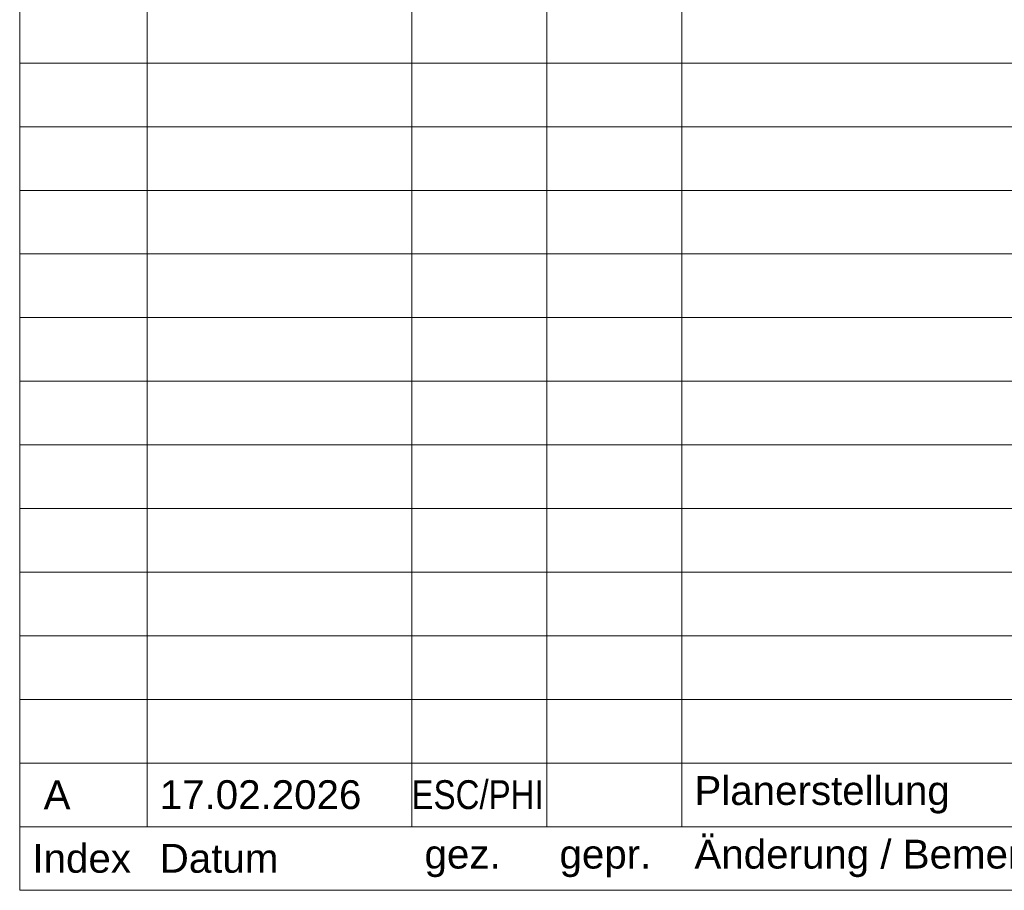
# Model space of a CAD drawing. Extents: x -620 to 300, y 62 to 1162.
# Tile 43 of 93: x 115 to 193, y 369 to 438. Entities that reach past the tile are written whole.
import ezdxf

# ---------------------------------------------------------------- set-up
doc = ezdxf.new("R2010")
doc.units = 0
doc.layers.add('iwb_Plankopf Linie', color=7, linetype='Continuous', lineweight=13)
doc.layers.add('iwb_Plankopf Text', color=7, linetype='Continuous', lineweight=18)
doc.styles.add('Arial Narrow', font='ARIALN.TTF')
doc.styles.add('Plankopf', font='arial.ttf')

msp = doc.modelspace()

# ---------------------------------------------------------------- linework, layer by layer
at = {"layer": 'iwb_Plankopf Linie', "ltscale": 0.13}
for p, q in [((115.353, 369.32), (115.353, 449.32)), ((125.353, 374.32), (125.353, 449.32)), ((146.153, 374.32), (146.153, 449.32)), ((156.753, 374.32), (156.753, 449.32)), ((167.353, 374.32), (167.353, 449.32)), ((295.353, 434.32), (115.353, 434.32)), ((295.353, 429.32), (115.353, 429.32)), ((295.353, 424.32), (115.353, 424.32)), ((295.353, 419.32), (115.353, 419.32)), ((295.353, 414.32), (115.353, 414.32)), ((295.353, 409.32), (115.353, 409.32)), ((295.353, 404.32), (115.353, 404.32)), ((295.353, 399.32), (115.353, 399.32)), ((295.353, 394.32), (115.353, 394.32)), ((295.353, 389.32), (115.353, 389.32)), ((295.353, 384.32), (115.353, 384.32)), ((295.353, 379.32), (115.353, 379.32)), ((295.353, 374.32), (115.353, 374.32)), ((295.353, 369.32), (115.353, 369.32))]:
    msp.add_line(p, q, dxfattribs=at)

# ---------------------------------------------------------------- texts
at = {"layer": 'iwb_Plankopf Text', "ltscale": 0.18, "attachment_point": 4, "line_spacing_factor": 0.970891}
for s, insert, char_height, width, style in [(' A', (116.353, 376.82), 2.2655, 7.99468, 'Plankopf'), ('17.02.2026', (126.353, 376.82), 2.2655, 19.99677, 'Plankopf'), ('ESC/PHI', (146.131, 376.82), 2.2655, 7.99468, 'Arial Narrow'), ('Planerstellung', (168.353, 376.82), 2.26549, 125.99172, 'Plankopf'), ('Änderung / Bemerkung', (168.353, 371.82), 2.26549, 126, 'Plankopf'), ('Index', (116.353, 371.82), 2.2655, 8, 'Plankopf'), ('Datum', (126.353, 371.82), 2.2655, 20, 'Plankopf'), ('gez.', (147.153, 371.82), 2.2655, 8, 'Plankopf'), ('gepr.', (157.753, 371.82), 2.2655, 8, 'Plankopf')]:
    msp.add_mtext(s, dxfattribs=dict(at, insert=insert, char_height=char_height, width=width, style=style))

doc.saveas('drawing.dxf')
